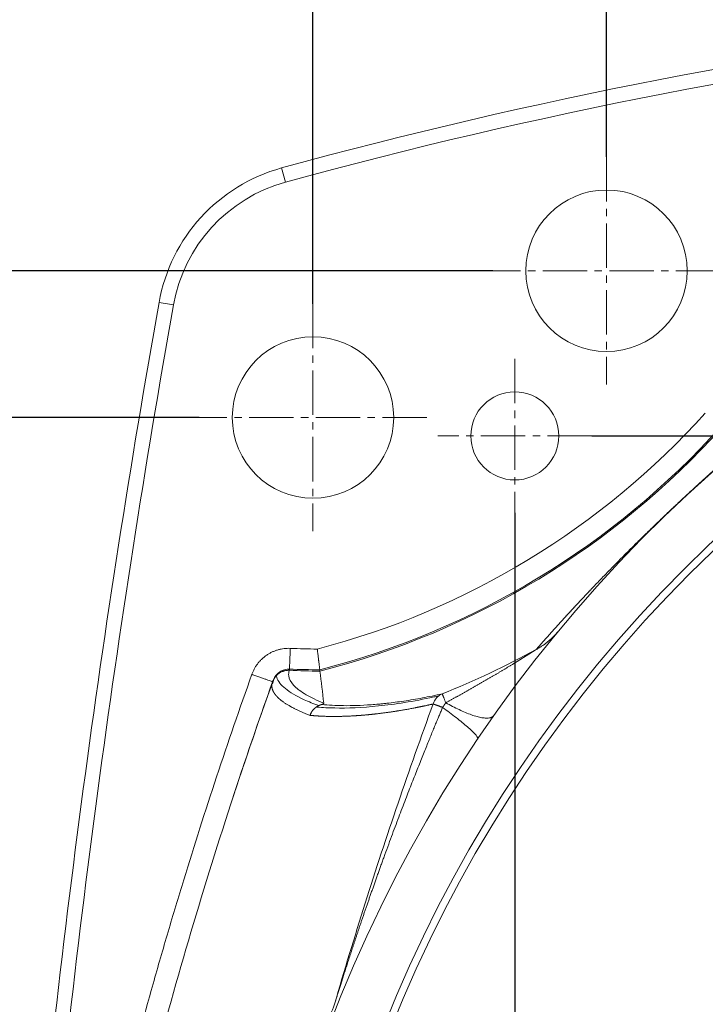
# Model space of a CAD drawing. Header units: millimetres. Extents: x 19214 to 26510, y -7957 to -532.
# Tile 51 of 150: x 24754 to 24848, y -7342 to -7208. Entities that reach past the tile are written whole.
import ezdxf

# ---------------------------------------------------------------- set-up
doc = ezdxf.new("R2010")
doc.units = ezdxf.units.MM
doc.header["$LTSCALE"] = 0.3175
doc.linetypes.add('CENTER2', pattern=[28.575, 19.05, -3.175, 3.175, -3.175])
for name, color, linetype, lineweight in [('1轮廓实线层', 7, 'Continuous', 18), ('3中心线层', 1, 'CENTER2', 13), ('7标注层', 4, 'Continuous', 13)]:
    doc.layers.add(name, color=color, linetype=linetype, lineweight=lineweight)
doc.styles.add('PC_TEXTSTYLE', font='ISOCP.SHX', dxfattribs={"width": 0.707, "bigfont": 'GBCBIG.SHX'})
doc.dimstyles.new('GB_LINEAR', dxfattribs={"dimtxt": 3.5, "dimasz": 3.5, "dimexe": 1, "dimexo": 0, "dimgap": 1.5, "dimtad": 1, "dimdsep": 46, "dimtxsty": 'PC_TEXTSTYLE', "dimcen": 0, "dimclrd": 256, "dimclrt": 3, "dimadec": 0, "dimazin": 2, "dimtp": 0.1, "dimtm": 0.1, "dimtfac": 0.71, "dimtdec": 3, "dimtmove": 0, "dimatfit": 3, "dimfxl": 1, "dimtfill": 1, "dimarcsym": 0})

# ---------------------------------------------------------------- blocks, each defined once
blk = doc.blocks.new('*D54')
at = {"layer": '7标注层', "color": 0, "lineweight": -2, "transparency": 16777216}
for p, q in [((24778.95, -7262.5), (24706.45, -7262.5)), ((24778.95, -7562.5), (24706.45, -7562.5))]:
    blk.add_line(p, q, dxfattribs=at)
at = {"layer": '7标注层', "lineweight": -2, "transparency": 16777216}
blk.add_line((24710.95, -7546.75), (24710.95, -7278.25), dxfattribs=at)
at = {"layer": '7标注层', "transparency": 16777216}
for points in [[(24713.58, -7278.25), (24708.33, -7278.25), (24710.95, -7262.5)], [(24708.33, -7546.75), (24713.58, -7546.75), (24710.95, -7562.5)]]:
    blk.add_solid(points, dxfattribs=at)
at = {"layer": 'Defpoints', "color": 0, "transparency": 16777216}
for p in [(24710.95, -7262.5), (24778.95, -7262.5), (24778.95, -7562.5)]:
    blk.add_point(p, dxfattribs=at)
at = {"layer": '7标注层', "color": 3, "transparency": 16777216, "insert": (24696.33, -7412.5), "char_height": 15.75, "attachment_point": 5, "rotation": 90, "style": 'PC_TEXTSTYLE', "bg_fill": 3, "box_fill_scale": 1.1, "bg_fill_color": 257, "bg_fill_transparency": 0}
blk.add_mtext('300', dxfattribs=at)
blk = doc.blocks.new('*D55')
at = {"layer": '7标注层', "color": 0, "lineweight": -2, "transparency": 16777216}
for p, q in [((24818.95, -7242.5), (24665.95, -7242.5)), ((24818.95, -7582.5), (24665.95, -7582.5))]:
    blk.add_line(p, q, dxfattribs=at)
at = {"layer": '7标注层', "lineweight": -2, "transparency": 16777216}
blk.add_line((24670.45, -7258.25), (24670.45, -7566.75), dxfattribs=at)
at = {"layer": '7标注层', "transparency": 16777216}
for points in [[(24673.08, -7258.25), (24667.83, -7258.25), (24670.45, -7242.5)], [(24667.83, -7566.75), (24673.08, -7566.75), (24670.45, -7582.5)]]:
    blk.add_solid(points, dxfattribs=at)
at = {"layer": 'Defpoints', "color": 0, "transparency": 16777216}
for p in [(24818.95, -7242.5), (24670.45, -7582.5), (24818.95, -7582.5)]:
    blk.add_point(p, dxfattribs=at)
at = {"layer": '7标注层', "color": 3, "transparency": 16777216, "insert": (24655.83, -7412.5), "char_height": 15.75, "attachment_point": 5, "rotation": 90, "style": 'PC_TEXTSTYLE', "bg_fill": 3, "box_fill_scale": 1.1, "bg_fill_color": 257, "bg_fill_transparency": 0}
blk.add_mtext('340', dxfattribs=at)
blk = doc.blocks.new('*D56')
at = {"layer": '7标注层', "color": 0, "lineweight": -2, "transparency": 16777216}
for p, q in [((24834.45, -7227), (24834.45, -7158.7)), ((25114.45, -7227), (25114.45, -7158.7))]:
    blk.add_line(p, q, dxfattribs=at)
at = {"layer": '7标注层', "lineweight": -2, "transparency": 16777216}
blk.add_line((24850.2, -7163.2), (25098.7, -7163.2), dxfattribs=at)
at = {"layer": '7标注层', "transparency": 16777216}
for points in [[(24850.2, -7160.58), (24850.2, -7165.83), (24834.45, -7163.2)], [(25098.7, -7165.83), (25098.7, -7160.58), (25114.45, -7163.2)]]:
    blk.add_solid(points, dxfattribs=at)
at = {"layer": 'Defpoints', "color": 0, "transparency": 16777216}
for p in [(25114.45, -7163.2), (24834.45, -7227), (25114.45, -7227)]:
    blk.add_point(p, dxfattribs=at)
at = {"layer": '7标注层', "color": 3, "transparency": 16777216, "insert": (24974.45, -7148.58), "char_height": 15.75, "attachment_point": 5, "style": 'PC_TEXTSTYLE', "bg_fill": 3, "box_fill_scale": 1.1, "bg_fill_color": 257, "bg_fill_transparency": 0}
blk.add_mtext('280', dxfattribs=at)
blk = doc.blocks.new('*D57')
at = {"layer": '7标注层', "color": 0, "lineweight": -2, "transparency": 16777216}
for p, q in [((24794.45, -7247), (24794.45, -7118.2)), ((25154.45, -7247), (25154.45, -7118.2))]:
    blk.add_line(p, q, dxfattribs=at)
at = {"layer": '7标注层', "lineweight": -2, "transparency": 16777216}
blk.add_line((25138.7, -7122.7), (24810.2, -7122.7), dxfattribs=at)
at = {"layer": '7标注层', "transparency": 16777216}
for points in [[(24810.2, -7120.08), (24810.2, -7125.33), (24794.45, -7122.7)], [(25138.7, -7125.33), (25138.7, -7120.08), (25154.45, -7122.7)]]:
    blk.add_solid(points, dxfattribs=at)
at = {"layer": 'Defpoints', "color": 0, "transparency": 16777216}
for p in [(24794.45, -7122.7), (24794.45, -7247), (25154.45, -7247)]:
    blk.add_point(p, dxfattribs=at)
at = {"layer": '7标注层', "color": 3, "transparency": 16777216, "insert": (24974.45, -7108.08), "char_height": 15.75, "attachment_point": 5, "style": 'PC_TEXTSTYLE', "bg_fill": 3, "box_fill_scale": 1.1, "bg_fill_color": 257, "bg_fill_transparency": 0}
blk.add_mtext('360', dxfattribs=at)
blk = doc.blocks.new('*D59')
at = {"layer": '7标注层', "color": 0, "lineweight": -2, "transparency": 16777216}
for p, q in [((24821.95, -7275.5), (24821.95, -7669.5)), ((24974.45, -7630.68), (24974.45, -7669.5))]:
    blk.add_line(p, q, dxfattribs=at)
at = {"layer": '7标注层', "lineweight": -2, "transparency": 16777216}
blk.add_line((24958.7, -7665), (24837.7, -7665), dxfattribs=at)
at = {"layer": '7标注层', "transparency": 16777216}
for points in [[(24837.7, -7662.38), (24837.7, -7667.63), (24821.95, -7665)], [(24958.7, -7667.63), (24958.7, -7662.38), (24974.45, -7665)]]:
    blk.add_solid(points, dxfattribs=at)
at = {"layer": 'Defpoints', "color": 0, "transparency": 16777216}
for p in [(24821.95, -7275.5), (24974.45, -7630.68), (24821.95, -7665)]:
    blk.add_point(p, dxfattribs=at)
at = {"layer": '7标注层', "color": 3, "transparency": 16777216, "insert": (24898.2, -7650.38), "char_height": 15.75, "attachment_point": 5, "style": 'PC_TEXTSTYLE', "bg_fill": 3, "box_fill_scale": 1.1, "bg_fill_color": 257, "bg_fill_transparency": 0}
blk.add_mtext('152.5', dxfattribs=at)
blk = doc.blocks.new('*D60')
at = {"layer": '7标注层', "color": 0, "lineweight": -2, "transparency": 16777216}
for p, q in [((24832.45, -7265), (25355.46, -7265)), ((25325.83, -7412.5), (25355.46, -7412.5))]:
    blk.add_line(p, q, dxfattribs=at)
at = {"layer": '7标注层', "lineweight": -2, "transparency": 16777216}
blk.add_line((25350.96, -7396.75), (25350.96, -7280.75), dxfattribs=at)
at = {"layer": '7标注层', "transparency": 16777216}
for points in [[(25353.58, -7280.75), (25348.33, -7280.75), (25350.96, -7265)], [(25348.33, -7396.75), (25353.58, -7396.75), (25350.96, -7412.5)]]:
    blk.add_solid(points, dxfattribs=at)
at = {"layer": 'Defpoints', "color": 0, "transparency": 16777216}
for p in [(24832.45, -7265), (25350.96, -7265), (25325.83, -7412.5)]:
    blk.add_point(p, dxfattribs=at)
at = {"layer": '7标注层', "color": 3, "transparency": 16777216, "insert": (25336.33, -7338.75), "char_height": 15.75, "attachment_point": 5, "rotation": 90, "style": 'PC_TEXTSTYLE', "bg_fill": 3, "box_fill_scale": 1.1, "bg_fill_color": 257, "bg_fill_transparency": 0}
blk.add_mtext('147.5', dxfattribs=at)

msp = doc.modelspace()

# ---------------------------------------------------------------- linework, layer by layer
at = {"layer": '1轮廓实线层'}
for p, q in [((24790.711, -7230.425), (24790.182, -7228.497)), ((24775.446, -7247.162), (24773.477, -7246.812))]:
    msp.add_line(p, q, dxfattribs=at)
for centre, radius in [((24974.452, -7412.501), 183), ((24974.452, -7412.501), 182), ((24834.452, -7242.501), 11), ((24794.452, -7262.501), 11), ((24821.952, -7265.001), 6)]:
    msp.add_circle(centre, radius, dxfattribs=at)
for centre, radius, start, end in [((24974.303, -7899.701), 696, 96.614014, 105.339741), ((24974.303, -7899.701), 696, 96.614014, 105.339741), ((24974.303, -7899.701), 694, 96.614014, 105.339741), ((24974.452, -7412.501), 190, 6.89064, 353.10936), ((24796.32, -7250.87), 23.2, 105.33974, 169.92627), ((24796.32, -7250.87), 23.2, 105.33974, 169.92627), ((24796.32, -7250.87), 21.2, 105.33974, 169.92627), ((26319.903, -7521.541), 1570.64, 169.926271, 174.821314), ((26319.903, -7521.541), 1570.64, 169.926271, 174.821314), ((26319.903, -7521.541), 1568.64, 169.926271, 174.821314), ((24767.823, -7189.781), 107.765, 284.62614, 318), ((24767.823, -7189.781), 110.587, 284.42811, 318), ((24767.823, -7189.781), 110.759, 284.41638, 318), ((24796.823, -7163.101), 130.965, 267.61036, 269.21762), ((24767.823, -7189.781), 118.9, 291.84166, 298.6749), ((24796.823, -7163.101), 133.787, 267.61041, 269.38093), ((24796.823, -7163.101), 133.959, 267.61036, 269.39063)]:
    msp.add_arc(centre, radius, start, end, dxfattribs=at)
for points, knots in [([(24824.876, -7294.099), (24824.896, -7294.075), (24824.937, -7294.029), (24824.998, -7293.96), (24825.058, -7293.891), (24825.119, -7293.821), (24825.18, -7293.752), (24825.241, -7293.683), (24825.301, -7293.614), (24825.362, -7293.544), (24825.423, -7293.475), (24825.484, -7293.406), (24825.545, -7293.337), (24825.606, -7293.268), (24825.667, -7293.199), (24825.727, -7293.13), (24825.788, -7293.061), (24825.849, -7292.992), (24825.91, -7292.923), (24825.971, -7292.854), (24826.032, -7292.785), (24826.093, -7292.716), (24826.155, -7292.647), (24826.216, -7292.579), (24826.277, -7292.51), (24826.338, -7292.441), (24826.399, -7292.372), (24826.46, -7292.304), (24826.521, -7292.235), (24826.583, -7292.166), (24826.644, -7292.098), (24826.705, -7292.029), (24826.766, -7291.96), (24826.828, -7291.892), (24826.889, -7291.823), (24826.95, -7291.755), (24827.012, -7291.686), (24827.073, -7291.618), (24827.134, -7291.55), (24827.196, -7291.481), (24827.257, -7291.413), (24827.319, -7291.344), (24827.38, -7291.276), (24827.442, -7291.208), (24827.503, -7291.14), (24827.565, -7291.071), (24827.626, -7291.003), (24827.688, -7290.935), (24827.75, -7290.867), (24827.811, -7290.799), (24827.873, -7290.73), (24827.935, -7290.662), (24827.996, -7290.594), (24828.058, -7290.526), (24828.12, -7290.458), (24828.182, -7290.39), (24828.243, -7290.322), (24828.305, -7290.254), (24828.367, -7290.186), (24828.429, -7290.118), (24828.491, -7290.05), (24828.553, -7289.982), (24828.615, -7289.915), (24828.677, -7289.847), (24828.739, -7289.779), (24828.801, -7289.711), (24828.863, -7289.643), (24828.925, -7289.576), (24828.987, -7289.508), (24829.049, -7289.44), (24829.111, -7289.372), (24829.173, -7289.305), (24829.235, -7289.237), (24829.298, -7289.169), (24829.36, -7289.102), (24829.422, -7289.034), (24829.484, -7288.967), (24829.547, -7288.899), (24829.609, -7288.832), (24829.671, -7288.764), (24829.734, -7288.697), (24829.796, -7288.629), (24829.859, -7288.562), (24829.921, -7288.494), (24829.984, -7288.427), (24830.046, -7288.359), (24830.109, -7288.292), (24830.171, -7288.225), (24830.234, -7288.157), (24830.296, -7288.09), (24830.359, -7288.023), (24830.422, -7287.955), (24830.484, -7287.888), (24830.547, -7287.821), (24830.61, -7287.754), (24830.672, -7287.686), (24830.735, -7287.619), (24830.798, -7287.552), (24830.861, -7287.485), (24830.924, -7287.418), (24830.987, -7287.351), (24831.05, -7287.284), (24831.113, -7287.216), (24831.175, -7287.149), (24831.238, -7287.082), (24831.302, -7287.015), (24831.365, -7286.948), (24831.428, -7286.881), (24831.491, -7286.814), (24831.554, -7286.747), (24831.617, -7286.68), (24831.68, -7286.613), (24831.743, -7286.546), (24831.807, -7286.479), (24831.87, -7286.413), (24831.933, -7286.346), (24831.997, -7286.279), (24832.06, -7286.212), (24832.123, -7286.145), (24832.187, -7286.078), (24832.415, -7285.838), (24832.808, -7285.425), (24833.379, -7284.829), (24833.951, -7284.235), (24834.525, -7283.643), (24835.101, -7283.053), (24835.678, -7282.464), (24836.257, -7281.877), (24836.838, -7281.292), (24837.421, -7280.708), (24838.006, -7280.126), (24838.541, -7279.596), (24839.021, -7279.123), (24839.439, -7278.712), (24839.858, -7278.303), (24840.278, -7277.894), (24840.698, -7277.486), (24841.119, -7277.08), (24841.541, -7276.674), (24841.963, -7276.269), (24842.387, -7275.864), (24842.812, -7275.46), (24843.238, -7275.056), (24843.666, -7274.653), (24844.095, -7274.25), (24844.525, -7273.848), (24844.957, -7273.445), (24845.39, -7273.044), (24845.824, -7272.642), (24846.136, -7272.355), (24846.329, -7272.178), (24846.406, -7272.107), (24846.483, -7272.036), (24846.56, -7271.966), (24846.637, -7271.895), (24846.714, -7271.825), (24846.791, -7271.754), (24846.868, -7271.684), (24846.945, -7271.614), (24847.022, -7271.543), (24847.099, -7271.473), (24847.177, -7271.403), (24847.254, -7271.332), (24847.331, -7271.262), (24847.408, -7271.192), (24847.485, -7271.122), (24847.562, -7271.052), (24847.639, -7270.982), (24847.717, -7270.912), (24847.794, -7270.842), (24847.871, -7270.772), (24847.948, -7270.702), (24848.026, -7270.632), (24848.103, -7270.562), (24848.18, -7270.492), (24848.258, -7270.422), (24848.335, -7270.353), (24848.413, -7270.283), (24848.49, -7270.213), (24848.567, -7270.143), (24848.645, -7270.074), (24848.722, -7270.004), (24848.8, -7269.935), (24848.877, -7269.865), (24848.955, -7269.795), (24849.032, -7269.726), (24849.11, -7269.657), (24849.188, -7269.587), (24849.265, -7269.518), (24849.343, -7269.448), (24849.421, -7269.379), (24849.498, -7269.31), (24849.576, -7269.24), (24849.654, -7269.171), (24849.732, -7269.102), (24849.81, -7269.033), (24849.887, -7268.963), (24849.965, -7268.894), (24850.043, -7268.825), (24850.121, -7268.756), (24850.199, -7268.687), (24850.277, -7268.618), (24850.355, -7268.549), (24850.433, -7268.48), (24850.511, -7268.411), (24850.589, -7268.342), (24850.667, -7268.273), (24850.745, -7268.204), (24850.823, -7268.135), (24850.902, -7268.066), (24850.98, -7267.997), (24851.058, -7267.929), (24851.136, -7267.86), (24851.215, -7267.791), (24851.293, -7267.722), (24851.371, -7267.654), (24851.45, -7267.585), (24851.528, -7267.516), (24851.607, -7267.448), (24851.685, -7267.379), (24851.763, -7267.311), (24851.842, -7267.242), (24851.921, -7267.174), (24851.999, -7267.105), (24852.078, -7267.037), (24852.156, -7266.968), (24852.235, -7266.9), (24852.314, -7266.831), (24852.393, -7266.763), (24852.471, -7266.694), (24852.55, -7266.626), (24852.629, -7266.558), (24852.708, -7266.489), (24852.787, -7266.421), (24852.839, -7266.376), (24852.865, -7266.353)], [0, 0, 0, 0, 0.0049608, 0.0099068, 0.0148381, 0.0197546, 0.0246564, 0.0295435, 0.0344158, 0.0392734, 0.0441163, 0.0489445, 0.0537579, 0.0585566, 0.0633405, 0.0681098, 0.0728643, 0.0776041, 0.0823292, 0.0870396, 0.0917353, 0.0964162, 0.1010825, 0.105734, 0.1103708, 0.114993, 0.1196004, 0.1241931, 0.1287711, 0.1333345, 0.1378831, 0.142417, 0.1469363, 0.1514409, 0.1559307, 0.1604059, 0.1648664, 0.1693123, 0.1737434, 0.1781599, 0.1825617, 0.1869488, 0.1913213, 0.1956791, 0.2000222, 0.2043507, 0.2086645, 0.2129637, 0.2172482, 0.221518, 0.2257732, 0.2300138, 0.2342397, 0.2384509, 0.2426475, 0.2468295, 0.2509969, 0.2551496, 0.2592876, 0.2634111, 0.2675199, 0.2716141, 0.2756937, 0.2797587, 0.283809, 0.2878448, 0.2918659, 0.2958724, 0.2998644, 0.3038417, 0.3078044, 0.3117526, 0.3156861, 0.3196051, 0.3235094, 0.3273992, 0.3312744, 0.3351351, 0.3389812, 0.3428127, 0.3466296, 0.350432, 0.3542198, 0.357993, 0.3617517, 0.3654959, 0.3692255, 0.3729406, 0.3766411, 0.3803272, 0.3839986, 0.3876556, 0.391298, 0.3949259, 0.3985393, 0.4021382, 0.4057226, 0.4092925, 0.4128479, 0.4163888, 0.4199152, 0.4234271, 0.4269245, 0.4304075, 0.433876, 0.43733, 0.4407696, 0.4441947, 0.4476053, 0.4510016, 0.4543833, 0.4577506, 0.4611035, 0.464442, 0.467766, 0.4710756, 0.4743708, 0.4776516, 0.480918, 0.48417, 0.4874076, 0.5157945, 0.5429768, 0.5689594, 0.5937481, 0.6173493, 0.6397706, 0.6610208, 0.6811104, 0.7000517, 0.7178593, 0.7345509, 0.7457194, 0.7563308, 0.7663956, 0.7759263, 0.7849376, 0.7934466, 0.8014741, 0.8090444, 0.8161869, 0.8229361, 0.8293334, 0.8354269, 0.8412726, 0.8469336, 0.8524794, 0.8579838, 0.8635225, 0.8691694, 0.8701899, 0.8712162, 0.8722486, 0.8732875, 0.8743332, 0.8753862, 0.8764466, 0.877515, 0.8785915, 0.8796766, 0.8807705, 0.8818735, 0.882986, 0.8841082, 0.8852404, 0.886383, 0.887536, 0.8886999, 0.8898749, 0.8910611, 0.892259, 0.8934686, 0.8946902, 0.8959241, 0.8971704, 0.8984294, 0.8997012, 0.9009861, 0.9022842, 0.9035957, 0.9049209, 0.9062598, 0.9076126, 0.9089796, 0.9103607, 0.9117563, 0.9131665, 0.9145913, 0.916031, 0.9174857, 0.9189554, 0.9204404, 0.9219407, 0.9234565, 0.9249879, 0.9265349, 0.9280978, 0.9296766, 0.9312713, 0.9328822, 0.9345093, 0.9361526, 0.9378124, 0.9394886, 0.9411814, 0.9428908, 0.9446169, 0.9463599, 0.9481196, 0.9498964, 0.9516901, 0.953501, 0.955329, 0.9571742, 0.9590367, 0.9609165, 0.9628138, 0.9647285, 0.9666607, 0.9686105, 0.9705779, 0.972563, 0.9745659, 0.9765865, 0.978625, 0.9806813, 0.9827556, 0.9848478, 0.986958, 0.9890863, 0.9912327, 0.9933972, 0.9955799, 0.9977808, 1, 1, 1, 1]), ([(24786.124, -7297.488), (24786.172, -7297.354), (24786.278, -7297.091), (24786.466, -7296.713), (24786.612, -7296.47), (24786.729, -7296.293), (24786.769, -7296.234), (24786.852, -7296.119), (24786.894, -7296.062), (24787.024, -7295.895), (24787.205, -7295.68), (24787.5, -7295.381), (24787.713, -7295.197), (24787.879, -7295.065), (24787.935, -7295.021), (24788.05, -7294.937), (24788.108, -7294.897), (24788.283, -7294.778), (24788.523, -7294.63), (24788.897, -7294.438), (24789.156, -7294.33), (24789.355, -7294.256), (24789.421, -7294.233), (24789.556, -7294.189), (24789.624, -7294.168), (24789.829, -7294.11), (24790.103, -7294.044), (24790.518, -7293.978), (24790.938, -7293.945), (24791.221, -7293.946), (24791.363, -7293.952)], [0, 0, 0, 0, 0.0625, 0.125, 0.1875, 0.1875, 0.21875, 0.21875, 0.25, 0.25, 0.3125, 0.375, 0.4375, 0.4375, 0.46875, 0.46875, 0.5, 0.5, 0.5625, 0.625, 0.6875, 0.6875, 0.71875, 0.71875, 0.75, 0.75, 0.8125, 0.875, 0.9375, 1, 1, 1, 1]), ([(24791.238, -7296.944), (24791.239, -7296.932), (24791.24, -7296.903), (24791.244, -7296.81), (24791.246, -7296.746), (24791.253, -7296.586), (24791.257, -7296.49), (24791.266, -7296.268), (24791.272, -7296.143), (24791.283, -7295.868), (24791.289, -7295.719), (24791.303, -7295.401), (24791.31, -7295.232), (24791.324, -7294.881), (24791.332, -7294.699), (24791.347, -7294.329), (24791.355, -7294.14), (24791.363, -7293.952)], [0, 0, 0, 0, 0.125, 0.125, 0.25, 0.25, 0.375, 0.375, 0.5, 0.5, 0.625, 0.625, 0.75, 0.75, 0.875, 0.875, 1, 1, 1, 1]), ([(24795.399, -7297.052), (24795.398, -7297.047), (24795.397, -7297.036), (24795.393, -7297.007), (24795.389, -7296.969), (24795.382, -7296.913), (24795.376, -7296.865), (24795.374, -7296.848), (24795.37, -7296.812), (24795.367, -7296.792), (24795.36, -7296.732), (24795.349, -7296.643), (24795.33, -7296.488), (24795.316, -7296.37), (24795.307, -7296.291), (24795.305, -7296.275), (24795.301, -7296.242), (24795.295, -7296.193), (24795.289, -7296.143), (24795.276, -7296.04), (24795.259, -7295.897), (24795.24, -7295.743), (24795.226, -7295.623), (24795.221, -7295.583), (24795.213, -7295.521), (24795.211, -7295.5), (24795.206, -7295.458), (24795.193, -7295.353), (24795.169, -7295.16), (24795.137, -7294.894), (24795.115, -7294.711), (24795.098, -7294.572), (24795.092, -7294.525), (24795.081, -7294.431), (24795.07, -7294.337), (24795.055, -7294.219), (24795.045, -7294.136), (24795.041, -7294.101), (24795.039, -7294.083), (24795.038, -7294.077), (24795.037, -7294.065), (24795.036, -7294.059), (24795.035, -7294.053)], [0, 0, 0, 0, 0.0625, 0.0625, 0.125, 0.1875, 0.1875, 0.21875, 0.21875, 0.25, 0.25, 0.3125, 0.375, 0.4375, 0.4375, 0.453125, 0.453125, 0.46875, 0.5, 0.5, 0.5625, 0.625, 0.625, 0.65625, 0.65625, 0.671875, 0.671875, 0.6875, 0.75, 0.8125, 0.875, 0.875, 0.90625, 0.90625, 0.9375, 0.96875, 0.984375, 0.9921875, 0.9921875, 0.9960938, 0.9960938, 1, 1, 1, 1]), ([(24812.547, -7301.363), (24812.6, -7301.334), (24812.706, -7301.276), (24812.864, -7301.19), (24813.023, -7301.103), (24813.181, -7301.016), (24813.339, -7300.929), (24813.498, -7300.842), (24813.656, -7300.754), (24813.814, -7300.667), (24813.972, -7300.579), (24814.13, -7300.491), (24814.288, -7300.403), (24814.446, -7300.315), (24814.604, -7300.226), (24814.761, -7300.138), (24814.919, -7300.049), (24815.077, -7299.961), (24815.234, -7299.872), (24815.392, -7299.783), (24815.549, -7299.694), (24815.707, -7299.605), (24815.864, -7299.515), (24816.021, -7299.426), (24816.178, -7299.336), (24816.336, -7299.247), (24816.493, -7299.157), (24816.65, -7299.067), (24816.807, -7298.977), (24816.964, -7298.887), (24817.121, -7298.797), (24817.278, -7298.707), (24817.435, -7298.616), (24817.592, -7298.526), (24817.749, -7298.435), (24817.906, -7298.345), (24818.062, -7298.254), (24818.219, -7298.163), (24818.376, -7298.073), (24818.533, -7297.982), (24818.689, -7297.891), (24818.849, -7297.798), (24819.012, -7297.703), (24819.178, -7297.606), (24819.344, -7297.508), (24819.509, -7297.411), (24819.673, -7297.313), (24819.837, -7297.216), (24820.001, -7297.118), (24820.164, -7297.02), (24820.327, -7296.922), (24820.489, -7296.824), (24820.651, -7296.726), (24820.813, -7296.628), (24820.974, -7296.53), (24821.135, -7296.432), (24821.296, -7296.334), (24821.456, -7296.236), (24821.616, -7296.139), (24821.775, -7296.041), (24821.905, -7295.961), (24822.005, -7295.9), (24822.075, -7295.857), (24822.144, -7295.814), (24822.212, -7295.772), (24822.28, -7295.73), (24822.346, -7295.689), (24822.412, -7295.649), (24822.477, -7295.609), (24822.541, -7295.569), (24822.604, -7295.53), (24822.666, -7295.491), (24822.727, -7295.453), (24822.788, -7295.415), (24822.847, -7295.378), (24822.906, -7295.342), (24822.964, -7295.306), (24823.021, -7295.27), (24823.077, -7295.235), (24823.132, -7295.2), (24823.187, -7295.166), (24823.24, -7295.133), (24823.293, -7295.1), (24823.345, -7295.067), (24823.396, -7295.035), (24823.446, -7295.004), (24823.495, -7294.973), (24823.544, -7294.942), (24823.592, -7294.912), (24823.638, -7294.883), (24823.684, -7294.854), (24823.729, -7294.825), (24823.773, -7294.798), (24823.817, -7294.77), (24823.859, -7294.743), (24823.901, -7294.717), (24823.942, -7294.691), (24823.982, -7294.666), (24824.021, -7294.641), (24824.059, -7294.617), (24824.097, -7294.594), (24824.133, -7294.57), (24824.169, -7294.548), (24824.204, -7294.526), (24824.238, -7294.504), (24824.271, -7294.483), (24824.303, -7294.463), (24824.335, -7294.443), (24824.366, -7294.423), (24824.395, -7294.404), (24824.424, -7294.386), (24824.453, -7294.368), (24824.48, -7294.351), (24824.506, -7294.334), (24824.532, -7294.318), (24824.557, -7294.302), (24824.581, -7294.287), (24824.604, -7294.272), (24824.626, -7294.258), (24824.647, -7294.244), (24824.668, -7294.231), (24824.688, -7294.219), (24824.707, -7294.207), (24824.725, -7294.195), (24824.742, -7294.184), (24824.758, -7294.174), (24824.774, -7294.164), (24824.789, -7294.154), (24824.803, -7294.146), (24824.816, -7294.137), (24824.828, -7294.129), (24824.839, -7294.122), (24824.85, -7294.116), (24824.859, -7294.109), (24824.868, -7294.104), (24824.874, -7294.1), (24824.876, -7294.099)], [0, 0, 0, 0, 0.0124958, 0.0249936, 0.0374934, 0.0499952, 0.062499, 0.0750047, 0.0875124, 0.1000219, 0.1125334, 0.1250467, 0.1375619, 0.150079, 0.1625979, 0.1751185, 0.187641, 0.2001653, 0.2126913, 0.2252191, 0.2377487, 0.2502799, 0.2628129, 0.2753476, 0.287884, 0.3004221, 0.3129618, 0.3255032, 0.3380463, 0.3505911, 0.3631374, 0.3756854, 0.3882351, 0.4007863, 0.4133392, 0.4258937, 0.4384498, 0.4510075, 0.4635668, 0.4761277, 0.4886902, 0.5012542, 0.5146112, 0.5279487, 0.5412668, 0.5545656, 0.5678448, 0.5811047, 0.5943451, 0.6075661, 0.6207676, 0.6339496, 0.6471122, 0.6602552, 0.6733788, 0.6864829, 0.6995675, 0.7126325, 0.7256779, 0.7387038, 0.7517102, 0.7575105, 0.7632424, 0.7689059, 0.774501, 0.7800277, 0.785486, 0.790876, 0.7961976, 0.801451, 0.8066361, 0.8117529, 0.8168015, 0.8217819, 0.8266941, 0.8315382, 0.8363142, 0.841022, 0.8456618, 0.8502335, 0.8547373, 0.8591731, 0.8635409, 0.8678408, 0.8720728, 0.876237, 0.8803334, 0.8843621, 0.888323, 0.8922162, 0.8960418, 0.8997998, 0.9034903, 0.9071133, 0.9106688, 0.914157, 0.9175778, 0.9209313, 0.9242177, 0.9274369, 0.9305891, 0.9336742, 0.9366925, 0.9396439, 0.9425286, 0.9453467, 0.9480982, 0.9507833, 0.9534021, 0.9559548, 0.9584414, 0.9608621, 0.9632171, 0.9655065, 0.9677305, 0.9698894, 0.9719833, 0.9740125, 0.9759773, 0.9778779, 0.9797147, 0.9814881, 0.9831984, 0.9848461, 0.9864316, 0.9879556, 0.9894186, 0.9908214, 0.9921648, 0.9934496, 0.9946769, 0.995848, 0.9969641, 0.9980268, 0.9990381, 1, 1, 1, 1]), ([(24791.245, -7296.773), (24791.021, -7296.77), (24790.801, -7296.8), (24790.348, -7296.928), (24790.125, -7297.032), (24789.534, -7297.43), (24789.232, -7297.806), (24789.059, -7298.24)], [0, 0, 0, 0, 0.2389531, 0.2389531, 0.5022542, 0.5022542, 1, 1, 1, 1]), ([(24756.685, -7411.643), (24758.272, -7401.93), (24760.077, -7392.263), (24763.11, -7377.831), (24764.176, -7373.031), (24765.855, -7365.849), (24766.716, -7362.262), (24767.607, -7358.682), (24768.208, -7356.296), (24768.511, -7355.104), (24770.047, -7349.148), (24771.33, -7344.398), (24773.333, -7337.296), (24774.355, -7333.751), (24775.407, -7330.214), (24776.115, -7327.858), (24776.473, -7326.681), (24779.719, -7316.096), (24782.816, -7306.757), (24786.124, -7297.488)], [0, 0, 0, 0, 0.25, 0.25, 0.375, 0.375, 0.4375, 0.46875, 0.46875, 0.5, 0.5, 0.625, 0.625, 0.6875, 0.71875, 0.71875, 0.75, 0.75, 1, 1, 1, 1]), ([(24788.95, -7298.496), (24788.95, -7298.496), (24788.932, -7298.49), (24788.86, -7298.464), (24788.806, -7298.445), (24788.665, -7298.395), (24788.578, -7298.363), (24788.372, -7298.29), (24788.254, -7298.248), (24787.993, -7298.155), (24787.849, -7298.103), (24787.541, -7297.994), (24787.377, -7297.935), (24787.036, -7297.813), (24786.858, -7297.75), (24786.494, -7297.62), (24786.309, -7297.554), (24786.124, -7297.488)], [0, 0, 0, 0, 0.125, 0.125, 0.25, 0.25, 0.375, 0.375, 0.5, 0.5, 0.625, 0.625, 0.75, 0.75, 0.875, 0.875, 1, 1, 1, 1]), ([(24791.238, -7296.944), (24791.234, -7296.943), (24791.23, -7296.943), (24791.223, -7296.943), (24791.211, -7296.943), (24791.184, -7296.942), (24791.13, -7296.941), (24791.021, -7296.944), (24790.93, -7296.951), (24790.747, -7296.973), (24790.626, -7296.997), (24790.477, -7297.04), (24790.447, -7297.05), (24790.388, -7297.069), (24790.301, -7297.1), (24790.216, -7297.136), (24790.049, -7297.214), (24789.942, -7297.275), (24789.815, -7297.362), (24789.789, -7297.38), (24789.739, -7297.417), (24789.666, -7297.473), (24789.596, -7297.534), (24789.462, -7297.66), (24789.38, -7297.751), (24789.285, -7297.873), (24789.267, -7297.898), (24789.231, -7297.948), (24789.213, -7297.974), (24789.163, -7298.051), (24789.099, -7298.157), (24789.044, -7298.268), (24789.006, -7298.352), (24788.988, -7298.395), (24788.968, -7298.445), (24788.959, -7298.471), (24788.955, -7298.482), (24788.952, -7298.489), (24788.951, -7298.493), (24788.95, -7298.496)], [0, 0, 0, 0, 0.0039063, 0.0039063, 0.0078125, 0.015625, 0.03125, 0.0625, 0.125, 0.125, 0.25, 0.25, 0.28125, 0.28125, 0.3125, 0.375, 0.375, 0.5, 0.5, 0.53125, 0.53125, 0.5625, 0.625, 0.625, 0.75, 0.75, 0.78125, 0.78125, 0.8125, 0.8125, 0.875, 0.9375, 0.9375, 0.96875, 0.984375, 0.9921875, 0.9960937, 0.9960937, 1, 1, 1, 1]), ([(24795.23, -7301.755), (24794.507, -7301.493), (24793.853, -7301.226), (24792.173, -7300.452), (24791.314, -7299.94), (24790.375, -7299.179), (24790.119, -7298.927), (24789.726, -7298.426), (24789.588, -7298.178), (24789.48, -7297.849), (24789.46, -7297.765), (24789.446, -7297.682)], [0, 0, 0, 0, 0.1981635, 0.1981635, 0.5673498, 0.5673498, 0.751943, 0.751943, 0.9365361, 0.9365361, 1, 1, 1, 1]), ([(24795.925, -7301.408), (24794.996, -7301.041), (24794.202, -7300.663), (24793.169, -7300.067), (24792.838, -7299.85), (24792.407, -7299.525), (24792.274, -7299.416), (24792.091, -7299.254), (24792.032, -7299.2), (24791.921, -7299.091), (24791.868, -7299.037), (24791.418, -7298.552), (24791.193, -7298.126), (24791.107, -7297.45), (24791.14, -7297.195), (24791.238, -7296.944)], [0, 0, 0, 0, 0.2519286, 0.2519286, 0.3947843, 0.3947843, 0.4662122, 0.4662122, 0.5019261, 0.5019261, 0.53764, 0.53764, 0.8233515, 0.8233515, 1, 1, 1, 1]), ([(24788.947, -7298.534), (24786.843, -7304.414), (24782.72, -7316.492), (24777.033, -7334.96), (24771.811, -7353.921), (24767.146, -7373.122), (24763.052, -7392.535), (24760.715, -7405.576), (24759.645, -7412.127)], [0, 0, 0, 0, 0.1594339, 0.3259758, 0.4934005, 0.6616296, 0.8305385, 1, 1, 1, 1]), ([(24794.916, -7301.941), (24794.956, -7301.944), (24794.996, -7301.948), (24795.769, -7302.018), (24796.565, -7302.061), (24799.146, -7302.108), (24801.123, -7302.031), (24805.61, -7301.569), (24808.119, -7301.185), (24811.132, -7300.531), (24811.353, -7300.482), (24811.575, -7300.431)], [0, 0, 0, 0, 0.0106419, 0.0106419, 0.2025061, 0.2025061, 0.5862346, 0.5862346, 0.969963, 0.969963, 1, 1, 1, 1]), ([(24812.059, -7300.146), (24811.13, -7300.357), (24810.231, -7300.542), (24808.496, -7300.869), (24807.659, -7301.01), (24806.046, -7301.251), (24805.269, -7301.352), (24804.335, -7301.456), (24804.15, -7301.476), (24803.784, -7301.513), (24803.603, -7301.531), (24803.065, -7301.58), (24802.715, -7301.609), (24801.001, -7301.733), (24799.756, -7301.77), (24797.53, -7301.747), (24796.543, -7301.689), (24795.665, -7301.595)], [0, 0, 0, 0, 0.1258167, 0.1258167, 0.2516334, 0.2516334, 0.3774501, 0.3774501, 0.4089043, 0.4089043, 0.4403585, 0.4403585, 0.5032669, 0.5032669, 0.7549003, 0.7549003, 1, 1, 1, 1]), ([(24810.826, -7301.527), (24810.85, -7301.452), (24810.878, -7301.377), (24810.941, -7301.23), (24810.976, -7301.158), (24811.055, -7301.017), (24811.099, -7300.948), (24811.193, -7300.816), (24811.243, -7300.753), (24811.351, -7300.632), (24811.408, -7300.575), (24811.527, -7300.468), (24811.589, -7300.418), (24811.718, -7300.326), (24811.784, -7300.284), (24811.92, -7300.209), (24811.989, -7300.175), (24812.059, -7300.146)], [0, 0, 0, 0, 0.125, 0.125, 0.25, 0.25, 0.375, 0.375, 0.5, 0.5, 0.625, 0.625, 0.75, 0.75, 0.875, 0.875, 1, 1, 1, 1]), ([(24795.665, -7301.595), (24795.657, -7301.597), (24795.641, -7301.602), (24795.617, -7301.608), (24795.592, -7301.615), (24795.568, -7301.622), (24795.544, -7301.63), (24795.519, -7301.638), (24795.495, -7301.646), (24795.47, -7301.655), (24795.445, -7301.664), (24795.42, -7301.673), (24795.395, -7301.683), (24795.37, -7301.693), (24795.345, -7301.703), (24795.32, -7301.714), (24795.295, -7301.725), (24795.27, -7301.736), (24795.245, -7301.748), (24795.22, -7301.76), (24795.194, -7301.773), (24795.169, -7301.786), (24795.144, -7301.799), (24795.119, -7301.813), (24795.093, -7301.828), (24795.068, -7301.842), (24795.043, -7301.857), (24795.018, -7301.873), (24794.993, -7301.889), (24794.968, -7301.905), (24794.943, -7301.922), (24794.918, -7301.939), (24794.893, -7301.956), (24794.869, -7301.974), (24794.844, -7301.993), (24794.82, -7302.012), (24794.796, -7302.031), (24794.771, -7302.051), (24794.748, -7302.071), (24794.724, -7302.091), (24794.7, -7302.112), (24794.654, -7302.153), (24794.585, -7302.221), (24794.493, -7302.321), (24794.399, -7302.437), (24794.306, -7302.568), (24794.224, -7302.703), (24794.16, -7302.826), (24794.115, -7302.926), (24794.085, -7303), (24794.066, -7303.048), (24794.058, -7303.072), (24794.055, -7303.08)], [0, 0, 0, 0, 0.0109038, 0.0218931, 0.0329677, 0.0441275, 0.0553725, 0.0667024, 0.0781171, 0.0896164, 0.1012, 0.1128678, 0.1246194, 0.1364544, 0.1483726, 0.1603736, 0.172457, 0.1846223, 0.1968691, 0.2091969, 0.2216052, 0.2340933, 0.2466608, 0.2593069, 0.272031, 0.2848324, 0.2977104, 0.3106643, 0.3236931, 0.3367961, 0.3499725, 0.3632212, 0.3765414, 0.3899321, 0.4033923, 0.4169209, 0.4305168, 0.4441789, 0.4579061, 0.4716971, 0.4855508, 0.4994658, 0.5527244, 0.6122916, 0.6780194, 0.7496832, 0.8236271, 0.8843083, 0.9320089, 0.9670289, 0.9896302, 1, 1, 1, 1]), ([(24795.665, -7301.595), (24795.666, -7301.595), (24795.669, -7301.594), (24795.674, -7301.593), (24795.678, -7301.592), (24795.682, -7301.591), (24795.687, -7301.59), (24795.691, -7301.588), (24795.695, -7301.587), (24795.699, -7301.586), (24795.703, -7301.585), (24795.708, -7301.584), (24795.712, -7301.582), (24795.716, -7301.581), (24795.72, -7301.58), (24795.724, -7301.579), (24795.728, -7301.577), (24795.731, -7301.576), (24795.735, -7301.575), (24795.739, -7301.574), (24795.743, -7301.572), (24795.747, -7301.571), (24795.75, -7301.57), (24795.754, -7301.569), (24795.758, -7301.567), (24795.761, -7301.566), (24795.765, -7301.565), (24795.768, -7301.563), (24795.772, -7301.562), (24795.775, -7301.561), (24795.778, -7301.559), (24795.782, -7301.558), (24795.785, -7301.557), (24795.788, -7301.555), (24795.792, -7301.554), (24795.795, -7301.553), (24795.798, -7301.551), (24795.801, -7301.55), (24795.804, -7301.549), (24795.807, -7301.547), (24795.81, -7301.546), (24795.813, -7301.545), (24795.816, -7301.543), (24795.819, -7301.542), (24795.822, -7301.54), (24795.825, -7301.539), (24795.827, -7301.537), (24795.83, -7301.536), (24795.833, -7301.535), (24795.835, -7301.533), (24795.838, -7301.532), (24795.841, -7301.53), (24795.843, -7301.529), (24795.846, -7301.527), (24795.848, -7301.526), (24795.851, -7301.524), (24795.853, -7301.523), (24795.855, -7301.521), (24795.858, -7301.52), (24795.86, -7301.518), (24795.862, -7301.517), (24795.864, -7301.515), (24795.866, -7301.514), (24795.869, -7301.512), (24795.871, -7301.511), (24795.873, -7301.509), (24795.875, -7301.508), (24795.877, -7301.506), (24795.879, -7301.505), (24795.88, -7301.503), (24795.882, -7301.502), (24795.884, -7301.5), (24795.886, -7301.498), (24795.888, -7301.497), (24795.889, -7301.495), (24795.891, -7301.494), (24795.893, -7301.492), (24795.894, -7301.49), (24795.896, -7301.489), (24795.897, -7301.487), (24795.899, -7301.486), (24795.9, -7301.484), (24795.901, -7301.482), (24795.903, -7301.481), (24795.904, -7301.479), (24795.905, -7301.477), (24795.908, -7301.474), (24795.912, -7301.469), (24795.916, -7301.462), (24795.919, -7301.455), (24795.922, -7301.447), (24795.924, -7301.44), (24795.925, -7301.432), (24795.926, -7301.425), (24795.926, -7301.42), (24795.926, -7301.417), (24795.926, -7301.414), (24795.926, -7301.412), (24795.926, -7301.411), (24795.925, -7301.409), (24795.925, -7301.409), (24795.925, -7301.408), (24795.925, -7301.408)], [0, 0, 0, 0, 0.0023068, 0.0046171, 0.0069377, 0.0092752, 0.0116359, 0.0140263, 0.0164522, 0.0189196, 0.0214338, 0.0240001, 0.0266233, 0.0293081, 0.0320586, 0.0348789, 0.0377726, 0.0407432, 0.0437937, 0.0469271, 0.0501461, 0.0534531, 0.0568504, 0.0603401, 0.0639242, 0.0676045, 0.0713826, 0.07526, 0.0792381, 0.0833183, 0.0875018, 0.0917897, 0.096183, 0.1006828, 0.1052898, 0.1100051, 0.1148293, 0.1197631, 0.1248074, 0.1299626, 0.1352295, 0.1406086, 0.1461003, 0.1517053, 0.1574239, 0.1632566, 0.1692039, 0.1752661, 0.1814435, 0.1877366, 0.1941457, 0.200671, 0.2073129, 0.2140717, 0.2209476, 0.2279408, 0.2350517, 0.2422804, 0.2496272, 0.2570922, 0.2646757, 0.2723778, 0.2801988, 0.2881388, 0.2961979, 0.3043764, 0.3126743, 0.3210919, 0.3296292, 0.3382864, 0.3470636, 0.3559609, 0.3649785, 0.3741164, 0.3833749, 0.3927538, 0.4022535, 0.4118739, 0.4216152, 0.4314774, 0.4414607, 0.4515651, 0.4617906, 0.4721375, 0.4826056, 0.4931952, 0.5039063, 0.5493724, 0.5969104, 0.6465241, 0.6982168, 0.7519915, 0.8127544, 0.8759969, 0.9067108, 0.9379979, 0.9563064, 0.9714247, 0.9833531, 0.9920916, 0.9976405, 1, 1, 1, 1]), ([(24797.385, -7342.452), (24798.724, -7337.844), (24800.117, -7333.25), (24804.439, -7319.566), (24807.526, -7310.518), (24810.826, -7301.527)], [0, 0, 0, 0, 0.3346695, 0.3346695, 1, 1, 1, 1]), ([(24797.385, -7342.452), (24797.407, -7342.383), (24797.45, -7342.242), (24797.516, -7342.028), (24797.585, -7341.805), (24797.657, -7341.575), (24797.731, -7341.337), (24797.808, -7341.092), (24797.887, -7340.838), (24797.969, -7340.577), (24798.054, -7340.307), (24798.141, -7340.03), (24798.231, -7339.746), (24798.323, -7339.453), (24798.419, -7339.153), (24798.517, -7338.845), (24798.617, -7338.529), (24798.721, -7338.205), (24798.827, -7337.874), (24798.936, -7337.535), (24799.048, -7337.188), (24799.162, -7336.833), (24799.28, -7336.471), (24799.4, -7336.101), (24799.523, -7335.723), (24799.65, -7335.338), (24799.779, -7334.945), (24799.911, -7334.544), (24800.046, -7334.135), (24800.184, -7333.719), (24800.325, -7333.295), (24800.469, -7332.863), (24800.616, -7332.424), (24800.767, -7331.977), (24800.92, -7331.523), (24801.077, -7331.061), (24801.237, -7330.591), (24801.4, -7330.114), (24801.566, -7329.629), (24801.736, -7329.136), (24801.908, -7328.636), (24802.085, -7328.128), (24802.264, -7327.613), (24802.447, -7327.09), (24802.633, -7326.56), (24802.823, -7326.022), (24803.016, -7325.476), (24803.212, -7324.923), (24803.412, -7324.363), (24803.616, -7323.795), (24803.823, -7323.219), (24804.034, -7322.637), (24804.348, -7321.772), (24804.761, -7320.644), (24805.269, -7319.271), (24805.764, -7317.946), (24806.246, -7316.668), (24806.715, -7315.436), (24807.171, -7314.252), (24807.612, -7313.114), (24808.038, -7312.022), (24808.45, -7310.977), (24808.846, -7309.978), (24809.226, -7309.026), (24809.59, -7308.119), (24809.938, -7307.258), (24810.269, -7306.443), (24810.584, -7305.674), (24810.881, -7304.95), (24811.161, -7304.272), (24811.423, -7303.639), (24811.668, -7303.052), (24811.894, -7302.51), (24812.04, -7302.164), (24812.109, -7301.998)], [0, 0, 0, 0, 0.0050273, 0.0102456, 0.0156548, 0.0212549, 0.027046, 0.033028, 0.039201, 0.0455649, 0.0521198, 0.0588657, 0.0658026, 0.0729305, 0.0802493, 0.0877592, 0.0954601, 0.1033519, 0.1114348, 0.1197088, 0.1281738, 0.1368298, 0.1456769, 0.154715, 0.1639443, 0.1733646, 0.182976, 0.1927785, 0.2027721, 0.2129568, 0.2233327, 0.2338997, 0.2446578, 0.2556072, 0.2667477, 0.2780794, 0.2896023, 0.3013164, 0.3132217, 0.3253183, 0.3376062, 0.3500854, 0.3627558, 0.3756176, 0.3886706, 0.4019151, 0.4153509, 0.4289781, 0.4427967, 0.4568067, 0.4710082, 0.4854011, 0.4999856, 0.5350907, 0.5690676, 0.6019159, 0.6336357, 0.6642266, 0.6936885, 0.7220211, 0.7492244, 0.775298, 0.8002417, 0.8240554, 0.8467389, 0.868292, 0.8887145, 0.9080061, 0.9261668, 0.9431964, 0.9590946, 0.9738614, 0.9874966, 1, 1, 1, 1]), ([(24812.109, -7301.998), (24812.114, -7301.991), (24812.124, -7301.977), (24812.138, -7301.956), (24812.153, -7301.935), (24812.167, -7301.914), (24812.181, -7301.894), (24812.195, -7301.874), (24812.209, -7301.854), (24812.223, -7301.834), (24812.237, -7301.814), (24812.251, -7301.795), (24812.264, -7301.775), (24812.278, -7301.756), (24812.291, -7301.736), (24812.305, -7301.717), (24812.318, -7301.697), (24812.332, -7301.678), (24812.345, -7301.658), (24812.359, -7301.638), (24812.372, -7301.618), (24812.386, -7301.598), (24812.4, -7301.578), (24812.414, -7301.557), (24812.428, -7301.537), (24812.442, -7301.516), (24812.456, -7301.495), (24812.471, -7301.473), (24812.486, -7301.452), (24812.501, -7301.43), (24812.516, -7301.408), (24812.531, -7301.385), (24812.542, -7301.37), (24812.547, -7301.363)], [0, 0, 0, 0, 0.0335101, 0.0665674, 0.0992059, 0.1314607, 0.1633684, 0.1949668, 0.2262943, 0.2573907, 0.2882962, 0.3190516, 0.3496984, 0.3802779, 0.4108319, 0.4414017, 0.4720286, 0.5027533, 0.5336157, 0.5646552, 0.5959101, 0.6274176, 0.6592137, 0.6913333, 0.7238097, 0.7566751, 0.7899599, 0.8236933, 0.8579028, 0.8926144, 0.9278527, 0.9636407, 1, 1, 1, 1]), ([(24785.125, -7392.151), (24785.368, -7389.99), (24785.922, -7385.697), (24786.955, -7379.344), (24788.183, -7373.079), (24789.129, -7368.961), (24789.634, -7366.912), (24789.635, -7366.908), (24789.637, -7366.9), (24789.64, -7366.888), (24789.647, -7366.86), (24789.661, -7366.803), (24789.689, -7366.69), (24789.745, -7366.464), (24789.858, -7366.012), (24790.086, -7365.108), (24790.555, -7363.303), (24790.975, -7361.76), (24791.842, -7358.68), (24793.065, -7354.587), (24795.104, -7348.493), (24796.602, -7344.46), (24797.385, -7342.452)], [0, 0, 0, 0, 0.125, 0.25, 0.375, 0.5, 0.5, 0.5002441, 0.5002441, 0.5004883, 0.5009766, 0.5019531, 0.5039063, 0.5078125, 0.515625, 0.53125, 0.5625, 0.625, 0.625, 0.75, 0.875, 1, 1, 1, 1])]:
    msp.add_open_spline(points, degree=3, knots=knots, dxfattribs=at)
for points, weights, degree in [([(24827.803, -7291.695), (24826.577, -7293.184), (24824.876, -7294.099)], [1, 0.981561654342, 1], 2), ([(24812.059, -7300.146), (24812.076, -7300.187), (24812.249, -7300.619), (24812.547, -7301.363)], [0.958070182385, 0.835911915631, 0.798827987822, 0.846818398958], 3), ([(24812.109, -7301.998), (24811.473, -7301.765), (24811.014, -7301.596), (24810.826, -7301.527)], [1, 0.931921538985, 0.931921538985, 1], 3), ([(24816.902, -7306.303), (24817.268, -7305.761), (24812.109, -7301.998)], [1, 0.825221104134, 1], 2), ([(24819.11, -7303.098), (24818.114, -7304.513), (24812.547, -7301.363)], [1, 0.825677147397, 1], 2)]:
    msp.add_rational_spline(points, weights, degree=degree, dxfattribs=at)
for points, degree in [([(24789.113, -7298.156), (24788.918, -7298.802)], 1), ([(24795.399, -7297.052), (24795.575, -7298.505), (24795.75, -7299.957), (24795.925, -7301.408)], 3), ([(24788.95, -7298.496), (24787.027, -7303.884), (24785.176, -7309.295), (24783.396, -7314.73)], 3), ([(24788.866, -7298.974), (24788.844, -7299.047)], 1)]:
    msp.add_open_spline(points, degree=degree, dxfattribs=at)
for points, weights, knots in [([(24788.95, -7298.496), (24788.855, -7298.743), (24788.824, -7298.993), (24788.912, -7299.665), (24789.141, -7300.092), (24789.602, -7300.58), (24789.656, -7300.634), (24789.77, -7300.743), (24789.829, -7300.798), (24790.016, -7300.961), (24790.152, -7301.07), (24790.593, -7301.397), (24790.931, -7301.614), (24792.059, -7302.254), (24792.973, -7302.674), (24794.055, -7303.08)], [0.999999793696, 0.999999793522, 0.999999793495, 0.999999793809, 0.999999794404, 0.999999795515, 0.999999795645, 0.999999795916, 0.999999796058, 0.9999997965, 0.999999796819, 0.999999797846, 0.999999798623, 0.999999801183, 0.999999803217, 0.999999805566], [0, 0, 0, 0, 0.168665, 0.168665, 0.4479847, 0.4479847, 0.4828997, 0.4828997, 0.5178147, 0.5178147, 0.5876446, 0.5876446, 0.7273045, 0.7273045, 1, 1, 1, 1]), ([(24794.055, -7303.08), (24794.956, -7303.17), (24795.966, -7303.223), (24798.245, -7303.235), (24799.519, -7303.192), (24801.271, -7303.057), (24801.629, -7303.026), (24802.179, -7302.974), (24802.365, -7302.955), (24802.739, -7302.915), (24802.928, -7302.894), (24803.883, -7302.784), (24804.677, -7302.678), (24806.327, -7302.425), (24807.183, -7302.278), (24808.957, -7301.939), (24809.876, -7301.746), (24810.826, -7301.527)], [0.99999994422, 0.999999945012, 0.999999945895, 0.999999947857, 0.999999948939, 0.999999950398, 0.999999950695, 0.999999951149, 0.999999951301, 0.999999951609, 0.999999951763, 0.999999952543, 0.999999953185, 0.999999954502, 0.999999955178, 0.999999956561, 0.999999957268, 0.999999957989], [0, 0, 0, 0, 0.2455, 0.2455, 0.497, 0.497, 0.559875, 0.559875, 0.5913125, 0.5913125, 0.62275, 0.62275, 0.7485, 0.7485, 0.87425, 0.87425, 1, 1, 1, 1])]:
    msp.add_rational_spline(points, weights, degree=3, knots=knots, dxfattribs=at)
at = {"layer": '3中心线层'}
for p, q in [((24834.452, -7227.001), (24834.452, -7258.001)), ((24849.952, -7242.501), (24818.952, -7242.501)), ((24794.452, -7247.001), (24794.452, -7278.001)), ((24821.952, -7254.501), (24821.952, -7275.501)), ((24809.952, -7262.501), (24778.952, -7262.501)), ((24832.452, -7265.001), (24811.452, -7265.001))]:
    msp.add_line(p, q, dxfattribs=at)

# ---------------------------------------------------------------- next in the draw order: dimensions: what is measured, and where the dimension line sits
at = {"layer": '7标注层'}
for base, p1, p2, override, picture, middle in [((25114.452, -7163.201), (24834.452, -7227.001), (25114.452, -7227.001), {"dimscale": 4.5, "dimgap": 1.5, "dimtad": 1, "dimjust": 0, "dimdec": 2, "dimlfac": 1, "dimse1": 0, "dimse2": 0, "dimsd1": 0, "dimsd2": 0, "dimclrd": 256, "dimclre": 0, "dimtofl": 1}, '*D56', (24974.452, -7148.576)), ((24821.952, -7665.001), (24974.452, -7630.685), (24821.952, -7275.501), {"dimscale": 4.5, "dimgap": 1.5, "dimtad": 1, "dimjust": 0, "dimdec": 2, "dimlfac": 1, "dimse1": 0, "dimse2": 0, "dimsd1": 0, "dimsd2": 0, "dimtofl": 1}, '*D59', (24898.202, -7650.376))]:
    dim = msp.add_linear_dim(base=base, p1=p1, p2=p2, dimstyle='GB_LINEAR', override=override, dxfattribs=at)
    dim.commit()
    dim.dimension.update_dxf_attribs({"geometry": picture, "text_midpoint": middle})
dim = msp.add_linear_dim(base=(24710.952, -7262.501), p1=(24778.952, -7562.501), p2=(24778.952, -7262.501), angle=90, dimstyle='GB_LINEAR', override={"dimscale": 4.5, "dimgap": 1.5, "dimtad": 1, "dimjust": 0, "dimdec": 2, "dimlfac": 1, "dimse1": 0, "dimse2": 0, "dimsd1": 0, "dimsd2": 0, "dimclrd": 256, "dimclre": 0, "dimtofl": 1}, dxfattribs=at)
dim.commit()
dim.dimension.update_dxf_attribs({"geometry": '*D54', "text_midpoint": (24696.327, -7412.501)})

# ---------------------------------------------------------------- next in the draw order: dimensions: what is measured, and where the dimension line sits
for base, p1, p2, picture, middle in [((24670.452, -7582.501), (24818.952, -7242.501), (24818.952, -7582.501), '*D55', (24655.827, -7412.501)), ((25350.957, -7265.001), (25325.833, -7412.501), (24832.452, -7265.001), '*D60', (25336.332, -7338.751))]:
    dim = msp.add_linear_dim(base=base, p1=p1, p2=p2, angle=90, dimstyle='GB_LINEAR', override={"dimscale": 4.5, "dimgap": 1.5, "dimtad": 1, "dimjust": 0, "dimdec": 2, "dimlfac": 1, "dimse1": 0, "dimse2": 0, "dimsd1": 0, "dimsd2": 0, "dimclrd": 256, "dimclre": 0, "dimtofl": 1}, dxfattribs=at)
    dim.commit()
    dim.dimension.update_dxf_attribs({"geometry": picture, "text_midpoint": middle})

# ---------------------------------------------------------------- next in the draw order: dimensions: what is measured, and where the dimension line sits
dim = msp.add_linear_dim(base=(24794.452, -7122.701), p1=(25154.452, -7247.001), p2=(24794.452, -7247.001), dimstyle='GB_LINEAR', override={"dimscale": 4.5, "dimgap": 1.5, "dimtad": 1, "dimjust": 0, "dimdec": 2, "dimlfac": 1, "dimse1": 0, "dimse2": 0, "dimsd1": 0, "dimsd2": 0, "dimclrd": 256, "dimclre": 0, "dimtofl": 1}, dxfattribs=at)
dim.commit()
dim.dimension.update_dxf_attribs({"geometry": '*D57', "text_midpoint": (24974.452, -7108.076)})

doc.saveas('drawing.dxf')
